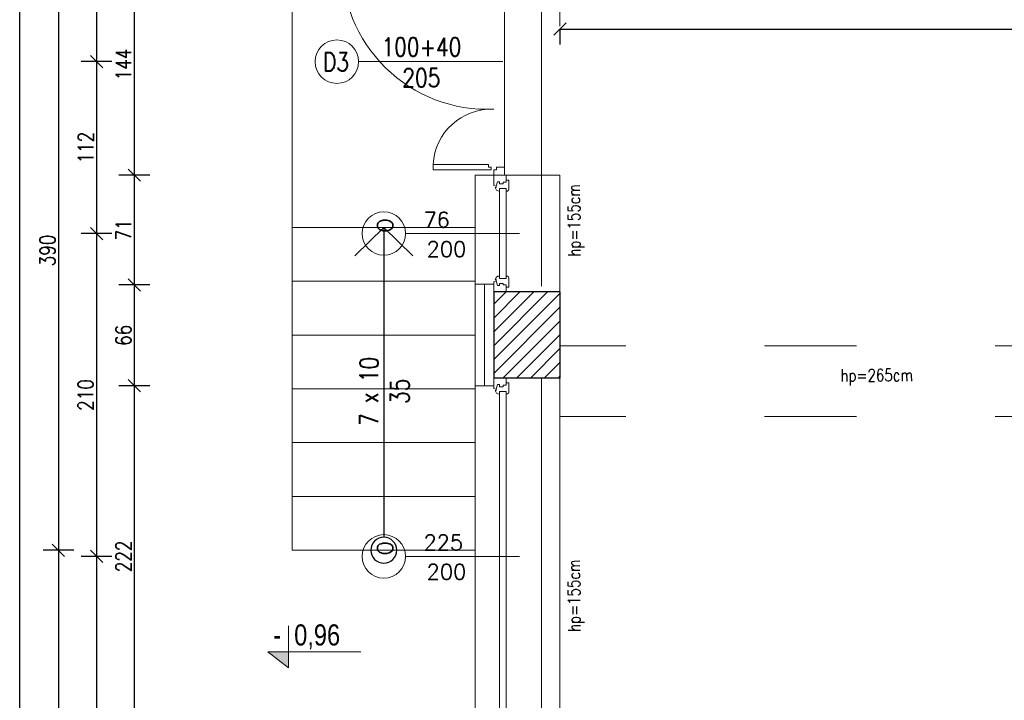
# Model space of a CAD drawing. Header units: millimetres. Extents: x -66901 to 936319, y -323998 to 488548.
# Tile 35 of 84: x 724746 to 731149, y 81346 to 85773. Entities that reach past the tile are written whole.
import ezdxf
from ezdxf.enums import TextEntityAlignment as Align
from ezdxf.lldxf.tags import DXFTag

# ---------------------------------------------------------------- set-up
doc = ezdxf.new("R2010")
doc.units = ezdxf.units.MM
doc.header["$LTSCALE"] = 5
doc.header["$MEASUREMENT"] = 0
doc.linetypes.add('ACAD_ISO03W100', pattern=[30, 12, -18])
doc.linetypes.add('ACAD_ISO04W100', pattern=[30, 24, -3, 0, -3])
doc.layers.add('A_HATCH', color=7, linetype='Continuous', lineweight=5, true_color=0x999999)
doc.layers.add('A_IZOLEACJA TERMI_PROJEKTOWANA', color=7, linetype='Continuous', lineweight=15, true_color=0x6093ac)
for name, color, linetype, lineweight in [('A_KONST_ISTNIEJĄCE', 83, 'Continuous', 25), ('A_OPISY', 44, 'Continuous', 9), ('A_OSIE KONSTRUKCYJNE', 150, 'ACAD_ISO04W100', 5), ('A_STOLARKA OKIENNA', 141, 'Continuous', 15), ('A_TEKST', 7, 'Continuous', 15), ('A_WIDOK', 141, 'Continuous', 13), ('A_WIDOK-NAD', 221, 'DASHED', 13), ('A_WYMIAROWANIE', 7, 'Continuous', 9)]:
    doc.layers.add(name, color=color, linetype=linetype, lineweight=lineweight)
doc.layers.add('A_NIEWIDOCZNE  POMOCNICZE', color=252, linetype='ACAD_ISO03W100', lineweight=5, plot=False)
doc.layers.add('AA OPISY', color=40, linetype='Continuous')
doc.layers.add('K-S$UPY', color=4, linetype='Continuous')
doc.styles.add('APLUS', font='arial.ttf', dxfattribs={"width": 0.6})
doc.styles.get("Standard").update_dxf_attribs({"font": 'simplex.shx', "width": 0.8})
doc.linetypes.add('BATTING', pattern='A,0.0001,-0.1,[134,ltypeshp.shx,S=0.1,R=0,X=-0.1,Y=0],-0.2,[134,ltypeshp.shx,S=0.1,R=180,X=0.1,Y=0],-0.1', length=0.4001)
tags = doc.linetypes.add('DASHED', pattern=[0.75, 0.5, -0.25]).pattern_tags.tags
tags[6:7] = [DXFTag(74, 4), DXFTag(75, 0), DXFTag(340, '0'), DXFTag(46, 1.0), DXFTag(50, 0.0), DXFTag(44, 0.0), DXFTag(45, 0.0)]
tags[4:5] = [DXFTag(74, 4), DXFTag(75, 0), DXFTag(340, '0'), DXFTag(46, 1.0), DXFTag(50, 0.0), DXFTag(44, 0.0), DXFTag(45, 0.0)]
doc.dimstyles.new('1 do 100', dxfattribs={"dimtxt": 10, "dimasz": 8, "dimexe": 10, "dimexo": 10, "dimgap": 2, "dimtad": 1, "dimdec": 0, "dimtxsty": 'Standard', "dimblk": 'OBLIQUE', "dimcen": 2.5, "dimadec": 0, "dimazin": 0, "dimtfac": 1, "dimtdec": 0, "dimtmove": 0, "dimatfit": 3, "dimldrblk": 'OBLIQUE', "dimfxl": 10, "dimfxlon": 1, "dimarcsym": 0})

# ---------------------------------------------------------------- blocks, each defined once
blk = doc.blocks.new('*U605')
for p, q in [((118, 0), (118, -8)), ((118, 0), (124.68, 0)), ((118, 0), (118, -8)), ((124.68, 0), (125.26, -1.55)), ((187.32, 0), (186.74, -1.55)), ((194, 0), (187.32, 0)), ((194, 0), (194, -8)), ((122.24, -2.4), (125.26, -1.55)), ((122.24, -3.73), (122.24, -2.4)), ((123.61, -3.73), (122.24, -3.73)), ((122.59, -8), (122.59, -6.06)), ((122.59, -6.06), (123.61, -6.06)), ((123.61, -6.06), (123.61, -3.73)), ((125.26, -1.55), (126.11, -1.55)), ((126.11, -1.55), (126.01, -1.01)), ((126.75, -7.98), (126.75, -3.66)), ((126.75, -3.66), (128.38, -3.66)), ((185.25, -3.66), (183.62, -3.66)), ((185.25, -7.98), (185.25, -3.66)), ((185.89, -1.55), (185.99, -1.01)), ((186.74, -1.55), (185.89, -1.55)), ((189.76, -2.4), (186.74, -1.55)), ((188.39, -6.06), (188.39, -3.73)), ((188.39, -3.73), (189.76, -3.73)), ((189.41, -6.06), (188.39, -6.06)), ((189.41, -8), (189.41, -6.06)), ((189.76, -3.73), (189.76, -2.4)), ((118, -8), (121.2, -8)), ((121.2, -8), (121.2, -9.92)), ((121.2, -8), (122.59, -8)), ((121.2, -9.92), (127.06, -9.92)), ((128.34, -7.98), (126.75, -7.98)), ((128.34, -9.03), (128.34, -7.98)), ((183.66, -9.03), (183.66, -7.98)), ((183.66, -7.98), (185.25, -7.98)), ((190.8, -9.92), (184.94, -9.92)), ((190.8, -8), (189.41, -8)), ((194, -8), (190.8, -8)), ((190.8, -8), (190.8, -9.92))]:
    blk.add_line(p, q)
blk.add_lwpolyline([(126.75, -3.66), (185.25, -3.66), (185.25, -7.98), (126.75, -7.98)], close=True)
for centre, radius, start, end in [((125.87, -3.52), 2.51, 356.81051, 86.81051), ((186.13, -3.52), 2.51, 93.18949, 183.18949), ((126.97, -8.42), 1.5, 273.35533, 335.68535), ((185.03, -8.42), 1.5, 204.31465, 266.64467)]:
    blk.add_arc(centre, radius, start, end)
blk = doc.blocks.new('*U606')
for p, q in [((-26, 0), (-26, -8)), ((-26, 0), (-19.32, 0)), ((-26, 0), (-26, -8)), ((-19.32, 0), (-18.74, -1.55)), ((199.32, 0), (198.74, -1.55)), ((206, 0), (199.32, 0)), ((206, 0), (206, -8)), ((-21.76, -2.4), (-18.74, -1.55)), ((-21.76, -3.73), (-21.76, -2.4)), ((-20.39, -3.73), (-21.76, -3.73)), ((-21.41, -8), (-21.41, -6.06)), ((-21.41, -6.06), (-20.39, -6.06)), ((-20.39, -6.06), (-20.39, -3.73)), ((-18.74, -1.55), (-17.89, -1.55)), ((-17.89, -1.55), (-17.99, -1.01)), ((-17.25, -7.98), (-17.25, -3.66)), ((-17.25, -3.66), (-15.62, -3.66)), ((197.25, -3.66), (195.62, -3.66)), ((197.25, -7.98), (197.25, -3.66)), ((197.89, -1.55), (197.99, -1.01)), ((198.74, -1.55), (197.89, -1.55)), ((201.76, -2.4), (198.74, -1.55)), ((200.39, -6.06), (200.39, -3.73)), ((200.39, -3.73), (201.76, -3.73)), ((201.41, -6.06), (200.39, -6.06)), ((201.41, -8), (201.41, -6.06)), ((201.76, -3.73), (201.76, -2.4)), ((-26, -8), (-22.8, -8)), ((-22.8, -8), (-22.8, -9.92)), ((-22.8, -8), (-21.41, -8)), ((-22.8, -9.92), (-16.94, -9.92)), ((-15.66, -7.98), (-17.25, -7.98)), ((-15.66, -9.03), (-15.66, -7.98)), ((195.66, -9.03), (195.66, -7.98)), ((195.66, -7.98), (197.25, -7.98)), ((202.8, -9.92), (196.94, -9.92)), ((202.8, -8), (201.41, -8)), ((206, -8), (202.8, -8)), ((202.8, -8), (202.8, -9.92))]:
    blk.add_line(p, q)
blk.add_lwpolyline([(-17.25, -3.66), (197.25, -3.66), (197.25, -7.98), (-17.25, -7.98)], close=True)
for centre, radius, start, end in [((-18.13, -3.52), 2.51, 356.81051, 86.81051), ((198.13, -3.52), 2.51, 93.18949, 183.18949), ((-17.03, -8.42), 1.5, 273.35533, 335.68535), ((197.03, -8.42), 1.5, 204.31465, 266.64467)]:
    blk.add_arc(centre, radius, start, end)
blk = doc.blocks.new('WARTOŚĆ')
at = {"layer": 'A_OPISY'}
blk.add_line((0, 0), (0, 73.97), dxfattribs=at)
blk.add_circle((0, 88.12), 14.15, dxfattribs=at)
blk.add_attdef('OZ', (-9.99, 82.42), '', height=10, dxfattribs=at)
for tag, p in [('S', (-4.03, 32.64)), ('H', (15.09, 32.64))]:
    blk.add_attdef(tag, p, '', height=10, rotation=90, dxfattribs=at)
blk = doc.blocks.new('*U276')
at = {"layer": 'AA OPISY'}
for q in [(46.47, 18.82), (-136.57, 0), (46.47, -18.82)]:
    blk.add_line((65, 0), q, dxfattribs=at)
blk.add_circle((-145, 0), 8.43, dxfattribs=at)
blk = doc.blocks.new('*U171')
blk.add_hatch(color=256).paths.add_polyline_path([(0, 0.1532), (-0.198, 0.1532), (0, 0)])
blk.add_line((0, 0.1532), (0, 0.4))
blk.add_lwpolyline([(0, 0.1532), (0, 0), (-0.198, 0.1532), (0.6852, 0.1532)])
at = {"style": 'APLUS', "width": 0.8}
blk.add_attdef('%%P_0.00', text='', height=0.2, dxfattribs=at).set_placement((-0.1457, 0.1532), align=Align.BOTTOM_LEFT)
blk = doc.blocks.new('OSI')
at = {"layer": 'A_OSIE KONSTRUKCYJNE', "ltscale": 2}
blk.add_line((16364.03, 22227.01), (16364.03, 19966.92), dxfattribs=at)
blk = doc.blocks.new('_Oblique')
at = {"color": 0, "linetype": 'ByBlock', "lineweight": -2}
blk.add_line((-0.5, -0.5), (0.5, 0.5), dxfattribs=at)
blk = doc.blocks.new('*D378')
at = {"layer": 'A_WYMIAROWANIE', "color": 0, "lineweight": -2, "ltscale": 2, "transparency": 16777216}
for p, q in [((13336.26, 19478.68), (13336.26, 19468.68)), ((13336.26, 19478.68), (14129.26, 19478.68)), ((14129.26, 19478.68), (14129.26, 19468.68))]:
    blk.add_line(p, q, dxfattribs=at)
at = {"layer": 'Defpoints', "color": 0, "ltscale": 2, "transparency": 16777216}
for p in [(13336.26, 19486.93), (14129.26, 19486.93), (14129.26, 19478.68)]:
    blk.add_point(p, dxfattribs=at)
at = {"layer": 'A_WYMIAROWANIE', "color": 0, "lineweight": -2, "ltscale": 2, "transparency": 16777216, "xscale": 8, "yscale": 8, "zscale": 8, "rotation": 180}
blk.add_blockref('_Oblique', (13336.26, 19478.68), dxfattribs=at)
at = {"layer": 'A_WYMIAROWANIE', "color": 0, "lineweight": -2, "ltscale": 2, "transparency": 16777216, "xscale": 8, "yscale": 8, "zscale": 8}
blk.add_blockref('_Oblique', (14129.26, 19478.68), dxfattribs=at)
at = {"layer": 'A_WYMIAROWANIE', "color": 0, "ltscale": 2, "transparency": 16777216, "insert": (13732.76, 19485.79), "char_height": 10, "attachment_point": 5}
blk.add_mtext('793', dxfattribs=at)
blk = doc.blocks.new('*D472')
at = {"layer": 'A_WYMIAROWANIE', "color": 0, "lineweight": -2, "ltscale": 2, "transparency": 16777216}
for p, q in [((13069.54, 19527.66), (13049.54, 19527.66)), ((13059.54, 19527.66), (13059.54, 19383.66)), ((13069.54, 19383.66), (13049.54, 19383.66))]:
    blk.add_line(p, q, dxfattribs=at)
at = {"layer": 'Defpoints', "color": 0, "ltscale": 2, "transparency": 16777216}
for p in [(13281.26, 19527.66), (13059.54, 19383.66), (13308.76, 19383.66)]:
    blk.add_point(p, dxfattribs=at)
at = {"layer": 'A_WYMIAROWANIE', "color": 0, "lineweight": -2, "ltscale": 2, "transparency": 16777216, "xscale": 8, "yscale": 8, "zscale": 8}
for p, rotation in [((13059.54, 19527.66), 90), ((13059.54, 19383.66), 270)]:
    blk.add_blockref('_Oblique', p, dxfattribs=dict(at, rotation=rotation))
at = {"layer": 'A_WYMIAROWANIE', "color": 0, "ltscale": 2, "transparency": 16777216, "insert": (13052.52, 19455.66), "char_height": 10, "attachment_point": 5, "rotation": 90}
blk.add_mtext('144', dxfattribs=at)
blk = doc.blocks.new('*D473')
at = {"layer": 'A_WYMIAROWANIE', "color": 0, "lineweight": -2, "ltscale": 2, "transparency": 16777216}
for p, q in [((13069.54, 19383.66), (13049.54, 19383.66)), ((13059.54, 19383.66), (13059.54, 19312.3)), ((13069.54, 19312.3), (13049.54, 19312.3))]:
    blk.add_line(p, q, dxfattribs=at)
at = {"layer": 'Defpoints', "color": 0, "ltscale": 2, "transparency": 16777216}
for p in [(13308.76, 19383.66), (13059.54, 19312.3), (13287.26, 19312.3)]:
    blk.add_point(p, dxfattribs=at)
at = {"layer": 'A_WYMIAROWANIE', "color": 0, "lineweight": -2, "ltscale": 2, "transparency": 16777216, "xscale": 8, "yscale": 8, "zscale": 8}
for p, rotation in [((13059.54, 19383.66), 90), ((13059.54, 19312.3), 270)]:
    blk.add_blockref('_Oblique', p, dxfattribs=dict(at, rotation=rotation))
at = {"layer": 'A_WYMIAROWANIE', "color": 0, "ltscale": 2, "transparency": 16777216, "insert": (13052.52, 19347.98), "char_height": 10, "attachment_point": 5, "rotation": 90}
blk.add_mtext('71', dxfattribs=at)
blk = doc.blocks.new('*D474')
at = {"layer": 'A_WYMIAROWANIE', "color": 0, "lineweight": -2, "ltscale": 2, "transparency": 16777216}
for p, q in [((13069.54, 19312.3), (13049.54, 19312.3)), ((13059.54, 19312.3), (13059.54, 19246.66)), ((13069.54, 19246.66), (13049.54, 19246.66))]:
    blk.add_line(p, q, dxfattribs=at)
at = {"layer": 'Defpoints', "color": 0, "ltscale": 2, "transparency": 16777216}
for p in [(13287.26, 19312.3), (13059.54, 19246.66), (13281.26, 19246.66)]:
    blk.add_point(p, dxfattribs=at)
at = {"layer": 'A_WYMIAROWANIE', "color": 0, "lineweight": -2, "ltscale": 2, "transparency": 16777216, "xscale": 8, "yscale": 8, "zscale": 8}
for p, rotation in [((13059.54, 19312.3), 90), ((13059.54, 19246.66), 270)]:
    blk.add_blockref('_Oblique', p, dxfattribs=dict(at, rotation=rotation))
at = {"layer": 'A_WYMIAROWANIE', "color": 0, "ltscale": 2, "transparency": 16777216, "insert": (13052.44, 19279.48), "char_height": 10, "attachment_point": 5, "rotation": 90}
blk.add_mtext('66', dxfattribs=at)
blk = doc.blocks.new('*D475')
at = {"layer": 'A_WYMIAROWANIE', "color": 0, "lineweight": -2, "ltscale": 2, "transparency": 16777216}
for p, q in [((13069.54, 19246.66), (13049.54, 19246.66)), ((13059.54, 19246.66), (13059.54, 19024.66)), ((13069.54, 19024.66), (13049.54, 19024.66))]:
    blk.add_line(p, q, dxfattribs=at)
at = {"layer": 'Defpoints', "color": 0, "ltscale": 2, "transparency": 16777216}
for p in [(13281.26, 19246.66), (13059.54, 19024.66), (13281.26, 19024.66)]:
    blk.add_point(p, dxfattribs=at)
at = {"layer": 'A_WYMIAROWANIE', "color": 0, "lineweight": -2, "ltscale": 2, "transparency": 16777216, "xscale": 8, "yscale": 8, "zscale": 8}
for p, rotation in [((13059.54, 19246.66), 90), ((13059.54, 19024.66), 270)]:
    blk.add_blockref('_Oblique', p, dxfattribs=dict(at, rotation=rotation))
at = {"layer": 'A_WYMIAROWANIE', "color": 0, "ltscale": 2, "transparency": 16777216, "insert": (13052.52, 19135.66), "char_height": 10, "attachment_point": 5, "rotation": 90}
blk.add_mtext('222', dxfattribs=at)
blk = doc.blocks.new('*D483')
at = {"layer": 'A_WYMIAROWANIE', "color": 0, "lineweight": -2, "ltscale": 2, "transparency": 16777216}
for p, q in [((13044.97, 19612.66), (13024.97, 19612.66)), ((13034.97, 19612.66), (13034.97, 19457.5)), ((13044.97, 19457.5), (13024.97, 19457.5))]:
    blk.add_line(p, q, dxfattribs=at)
at = {"layer": 'Defpoints', "color": 0, "ltscale": 2, "transparency": 16777216}
for p in [(13281.26, 19612.66), (13034.97, 19457.5), (13284.3, 19457.5)]:
    blk.add_point(p, dxfattribs=at)
at = {"layer": 'A_WYMIAROWANIE', "color": 0, "lineweight": -2, "ltscale": 2, "transparency": 16777216, "xscale": 8, "yscale": 8, "zscale": 8}
for p, rotation in [((13034.97, 19612.66), 90), ((13034.97, 19457.5), 270)]:
    blk.add_blockref('_Oblique', p, dxfattribs=dict(at, rotation=rotation))
at = {"layer": 'A_WYMIAROWANIE', "color": 0, "ltscale": 2, "transparency": 16777216, "insert": (13027.87, 19535.08), "char_height": 10, "attachment_point": 5, "rotation": 90}
blk.add_mtext('155', dxfattribs=at)
blk = doc.blocks.new('*D484')
at = {"layer": 'A_WYMIAROWANIE', "color": 0, "lineweight": -2, "ltscale": 2, "transparency": 16777216}
for p, q in [((13044.97, 19457.5), (13024.97, 19457.5)), ((13034.97, 19457.5), (13034.97, 19345.66)), ((13044.97, 19345.66), (13024.97, 19345.66))]:
    blk.add_line(p, q, dxfattribs=at)
at = {"layer": 'Defpoints', "color": 0, "ltscale": 2, "transparency": 16777216}
for p in [(13284.3, 19457.5), (13034.97, 19345.66), (13296.92, 19345.66)]:
    blk.add_point(p, dxfattribs=at)
at = {"layer": 'A_WYMIAROWANIE', "color": 0, "lineweight": -2, "ltscale": 2, "transparency": 16777216, "xscale": 8, "yscale": 8, "zscale": 8}
for p, rotation in [((13034.97, 19457.5), 90), ((13034.97, 19345.66), 270)]:
    blk.add_blockref('_Oblique', p, dxfattribs=dict(at, rotation=rotation))
at = {"layer": 'A_WYMIAROWANIE', "color": 0, "ltscale": 2, "transparency": 16777216, "insert": (13027.95, 19401.58), "char_height": 10, "attachment_point": 5, "rotation": 90}
blk.add_mtext('112', dxfattribs=at)
blk = doc.blocks.new('*D485')
at = {"layer": 'A_WYMIAROWANIE', "color": 0, "lineweight": -2, "ltscale": 2, "transparency": 16777216}
for p, q in [((13044.97, 19345.66), (13024.97, 19345.66)), ((13034.97, 19345.66), (13034.97, 19135.66)), ((13044.97, 19135.66), (13024.97, 19135.66))]:
    blk.add_line(p, q, dxfattribs=at)
at = {"layer": 'Defpoints', "color": 0, "ltscale": 2, "transparency": 16777216}
for p in [(13296.92, 19345.66), (13034.97, 19135.66), (13296.92, 19135.66)]:
    blk.add_point(p, dxfattribs=at)
at = {"layer": 'A_WYMIAROWANIE', "color": 0, "lineweight": -2, "ltscale": 2, "transparency": 16777216, "xscale": 8, "yscale": 8, "zscale": 8}
for p, rotation in [((13034.97, 19345.66), 90), ((13034.97, 19135.66), 270)]:
    blk.add_blockref('_Oblique', p, dxfattribs=dict(at, rotation=rotation))
at = {"layer": 'A_WYMIAROWANIE', "color": 0, "ltscale": 2, "transparency": 16777216, "insert": (13027.87, 19240.66), "char_height": 10, "attachment_point": 5, "rotation": 90}
blk.add_mtext('210', dxfattribs=at)
blk = doc.blocks.new('*D486')
at = {"layer": 'A_WYMIAROWANIE', "color": 0, "lineweight": -2, "ltscale": 2, "transparency": 16777216}
for p, q in [((13044.97, 19135.66), (13024.97, 19135.66)), ((13034.97, 19135.66), (13034.97, 18321.66)), ((13044.97, 18321.66), (13024.97, 18321.66))]:
    blk.add_line(p, q, dxfattribs=at)
at = {"layer": 'Defpoints', "color": 0, "ltscale": 2, "transparency": 16777216}
for p in [(13296.92, 19135.66), (13034.97, 18321.66), (13299.08, 18321.66)]:
    blk.add_point(p, dxfattribs=at)
at = {"layer": 'A_WYMIAROWANIE', "color": 0, "lineweight": -2, "ltscale": 2, "transparency": 16777216, "xscale": 8, "yscale": 8, "zscale": 8}
for p, rotation in [((13034.97, 19135.66), 90), ((13034.97, 18321.66), 270)]:
    blk.add_blockref('_Oblique', p, dxfattribs=dict(at, rotation=rotation))
at = {"layer": 'A_WYMIAROWANIE', "color": 0, "ltscale": 2, "transparency": 16777216, "insert": (13027.87, 18728.66), "char_height": 10, "attachment_point": 5, "rotation": 90}
blk.add_mtext('814', dxfattribs=at)
blk = doc.blocks.new('*D493')
at = {"layer": 'A_WYMIAROWANIE', "color": 0, "lineweight": -2, "ltscale": 2, "transparency": 16777216}
for p, q in [((13020.18, 19529.66), (13000.18, 19529.66)), ((13010.18, 19529.66), (13010.18, 19139.66)), ((13020.18, 19139.66), (13000.18, 19139.66))]:
    blk.add_line(p, q, dxfattribs=at)
at = {"layer": 'Defpoints', "color": 0, "ltscale": 2, "transparency": 16777216}
for p in [(13252.68, 19529.66), (13010.18, 19139.66), (13181.82, 19139.66)]:
    blk.add_point(p, dxfattribs=at)
at = {"layer": 'A_WYMIAROWANIE', "color": 0, "lineweight": -2, "ltscale": 2, "transparency": 16777216, "xscale": 8, "yscale": 8, "zscale": 8}
for p, rotation in [((13010.18, 19529.66), 90), ((13010.18, 19139.66), 270)]:
    blk.add_blockref('_Oblique', p, dxfattribs=dict(at, rotation=rotation))
at = {"layer": 'A_WYMIAROWANIE', "color": 0, "ltscale": 2, "transparency": 16777216, "insert": (13003.07, 19334.66), "char_height": 10, "attachment_point": 5, "rotation": 90}
blk.add_mtext('390', dxfattribs=at)
blk = doc.blocks.new('*D494')
at = {"layer": 'A_WYMIAROWANIE', "color": 0, "lineweight": -2, "ltscale": 2, "transparency": 16777216}
for p, q in [((13020.18, 19139.66), (13000.18, 19139.66)), ((13010.18, 19139.66), (13010.18, 18149.66)), ((13020.18, 18149.66), (13000.18, 18149.66))]:
    blk.add_line(p, q, dxfattribs=at)
at = {"layer": 'Defpoints', "color": 0, "ltscale": 2, "transparency": 16777216}
for p in [(13181.82, 19139.66), (13010.18, 18149.66), (13281.26, 18149.66)]:
    blk.add_point(p, dxfattribs=at)
at = {"layer": 'A_WYMIAROWANIE', "color": 0, "lineweight": -2, "ltscale": 2, "transparency": 16777216, "xscale": 8, "yscale": 8, "zscale": 8}
for p, rotation in [((13010.18, 19139.66), 90), ((13010.18, 18149.66), 270)]:
    blk.add_blockref('_Oblique', p, dxfattribs=dict(at, rotation=rotation))
at = {"layer": 'A_WYMIAROWANIE', "color": 0, "ltscale": 2, "transparency": 16777216, "insert": (13003.07, 18644.66), "char_height": 10, "attachment_point": 5, "rotation": 90}
blk.add_mtext('990', dxfattribs=at)
blk = doc.blocks.new('*D499')
at = {"layer": 'A_WYMIAROWANIE', "color": 0, "lineweight": -2, "ltscale": 2, "transparency": 16777216}
for p, q in [((12994.99, 19655.66), (12974.99, 19655.66)), ((12984.99, 17890.66), (12984.99, 19655.66)), ((12994.99, 17890.66), (12974.99, 17890.66))]:
    blk.add_line(p, q, dxfattribs=at)
at = {"layer": 'Defpoints', "color": 0, "ltscale": 2, "transparency": 16777216}
for p in [(12984.99, 19655.66), (13281.26, 19655.66), (13975.26, 17890.66)]:
    blk.add_point(p, dxfattribs=at)
at = {"layer": 'A_WYMIAROWANIE', "color": 0, "lineweight": -2, "ltscale": 2, "transparency": 16777216, "xscale": 8, "yscale": 8, "zscale": 8}
for p, rotation in [((12984.99, 19655.66), 90), ((12984.99, 17890.66), 270)]:
    blk.add_blockref('_Oblique', p, dxfattribs=dict(at, rotation=rotation))
at = {"layer": 'A_WYMIAROWANIE', "color": 0, "ltscale": 2, "transparency": 16777216, "insert": (12977.88, 18773.16), "char_height": 10, "attachment_point": 5, "rotation": 90}
blk.add_mtext('1765', dxfattribs=at)
blk = doc.blocks.new('A$C704C2890')
at = {"layer": 'A_HATCH'}
h = blk.add_hatch(dxfattribs=at)
h.set_pattern_fill('ANSI31', color=256, scale=2)
h.set_pattern_definition([(45, (-15049.4887, -19245.573), (-4.490128, 4.490128), [])])
h.paths.add_polyline_path([(1467, -1237), (865, -1237), (865, -584), (822, -584), (822, -1280), (1467, -1280)])
h.paths.add_polyline_path([(820, -584), (793, -584), (793, -875), (778, -875), (778, -1244), (635, -1244), (635, -1287), (820, -1287)])
h.paths.add_polyline_path([(865, -300), (793, -300), (793, -356), (865, -356)])
h.paths.add_polyline_path([(865, -5), (822, -5), (822, -70), (865, -70)])
h.paths.add_polyline_path([(822, -5), (793, -5), (793, -70), (822, -70)])
h.paths.add_polyline_path([(893, 38), (822, 38), (822, 43), (647.04, 43), (647.04, 35), (647, 0), (779, 0), (779, -5), (893, -5)])
h.paths.add_polyline_path([(1174, 38), (1130, 38), (1130, 30), (1130, -5), (1174, -5)])
h.paths.add_polyline_path([(421, 43), (370, 43), (370, 35), (370, 0), (421, 0)])
h.paths.add_polyline_path([(144, 43), (-43, 43), (-43, -73), (-35, -73), (0, -73), (0, 0), (144, 0)])
h.paths.add_polyline_path([(0, -293), (-43, -293), (-43, -349), (-35, -349), (0, -349)])
h.paths.add_polyline_path([(0, -581), (-43, -581), (-43, -1181), (0, -1181)])
h.paths.add_polyline_path([(476, -1396), (0, -1396), (0, -1377), (-43, -1377), (-43, -1439), (476, -1439), (476, -1427.08)])
h.paths.add_polyline_path([(678, -1396), (654, -1396), (635, -1396), (576, -1396), (576, -1439), (678, -1439)])
at = {"layer": 'A_IZOLEACJA TERMI_PROJEKTOWANA', "ltscale": 2}
for p, q in [((-43, -288), (-55, -288)), ((-43, -354), (-55, -354))]:
    blk.add_line(p, q, dxfattribs=at)
blk.add_lwpolyline([(-55, -354), (-55, -288)], dxfattribs=at)
at = {"layer": 'A_IZOLEACJA TERMI_PROJEKTOWANA', "linetype": 'BATTING', "ltscale": 14}
blk.add_lwpolyline([(-49, -354), (-49, -288)], dxfattribs=at)
at = {"layer": 'A_KONST_ISTNIEJĄCE', "ltscale": 2}
for p, q in [((0, -293), (-43, -293)), ((0, -349), (-43, -349))]:
    blk.add_line(p, q, dxfattribs=at)
for points in [[(-43, -293), (-43, -349)], [(0, -293), (0, -349)]]:
    blk.add_lwpolyline(points, dxfattribs=at)
at = {"layer": 'A_NIEWIDOCZNE  POMOCNICZE', "ltscale": 2}
blk.add_lwpolyline([(778, -1136), (778, -875), (793, -875), (793, -5), (779, -5), (779, 0), (0, 0), (0, -1136), (778, -1136)], dxfattribs=at)
at = {"layer": 'A_OPISY', "color": 144, "transparency": 33554559}
blk.add_line((-37.19, -143.16), (-130.86, -143.16), dxfattribs=at)
for points in [[(-43, -174.07, -0.435501), (-141.58, -77.21)], [(-43, -174.07, 0.409169), (-82.43, -210.01)]]:
    blk.add_lwpolyline(points, format="xyb", dxfattribs=at)
for points in [[(-44.71, -211.76), (-44.71, -211.76), (-46.45, -211.76), (-46.45, -210.01), (-82.43, -210.01), (-82.43, -213.51), (-44.71, -213.51)], [(-36.1, -211.76), (-36.1, -217), (-43, -217), (-43, -213.51), (-41.25, -213.51), (-41.25, -211.76)]]:
    blk.add_lwpolyline(points, close=True, dxfattribs=at)
blk.add_circle((-145.01, -143.16), 14.15, dxfattribs=at)
at = {"layer": 'A_WIDOK', "ltscale": 2}
for p, q in [((-174, -71), (-174, -251)), ((-36.1, -73.08), (-36.1, -217)), ((0, -217), (-55, -217)), ((-55, -288), (-55, -217)), ((0, -293), (0, -217)), ((-174, -251), (-55, -251)), ((-174, -251), (-174, -461)), ((-55, -286), (-174, -286)), ((-55, -321), (-174, -321)), ((0, -581), (0, -349)), ((-55, -356), (-174, -356)), ((-55, -576), (-55, -354)), ((-55, -391), (-174, -391)), ((-55, -426), (-174, -426)), ((-55, -461), (-174, -461))]:
    blk.add_line(p, q, dxfattribs=at)
at = {"layer": 'A_WIDOK-NAD', "linetype": 'ACAD_ISO03W100'}
for p, q in [((793, -328), (0, -328)), ((793, -374), (0, -374))]:
    blk.add_line(p, q, dxfattribs=at)
at = {"layer": 'A_OPISY', "color": 144, "transparency": 33554559}
ref = blk.add_blockref('WARTOŚĆ', (-26.33, -255), dxfattribs=dict(at, xscale=-1, rotation=90))
ref.add_attrib('S', '76', (-88.66, -250.97), dxfattribs={"color": 0, "height": 10})
ref.add_attrib('H', '200', (-86.6, -270.09), dxfattribs={"color": 0, "height": 10})
ref.add_attrib('OZ', 'O', (-118.62, -245.01), dxfattribs={"color": 0, "height": 10, "rotation": 270})
at = {"layer": 'A_OPISY', "transparency": 33554559, "xscale": -1, "rotation": 270}
blk.add_blockref('*U276', (-114.5, -316), dxfattribs=at)
at = {"layer": 'A_OPISY', "color": 144, "transparency": 33554559}
ref = blk.add_blockref('WARTOŚĆ', (-26.33, -465), dxfattribs=dict(at, xscale=-1, rotation=90))
ref.add_attrib('S', '225', (-88.66, -460.97), dxfattribs={"color": 0, "height": 10})
ref.add_attrib('H', '200', (-86.6, -480.09), dxfattribs={"color": 0, "height": 10})
ref.add_attrib('OZ', 'O', (-118.62, -455.01), dxfattribs={"color": 0, "height": 10, "rotation": 270})
at = {"layer": 'A_OPISY', "transparency": 33554687, "xscale": 68.67492864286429, "yscale": 68.67492864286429, "zscale": 68.67492864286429, "rotation": 1.435389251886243e-05}
blk.add_blockref('*U171', (-176.4, -537.6), dxfattribs=at).add_auto_attribs({'%%P_0.00': '-  0,96'})
at = {"layer": 'A_OSIE KONSTRUKCYJNE'}
blk.add_blockref('OSI', (-16376.03, -21976.12), dxfattribs=at)
at = {"layer": 'A_STOLARKA OKIENNA', "transparency": 33554559, "xscale": -1, "rotation": 90}
for name, p in [('*U605', (-43, -99)), ('*U606', (-43, -375))]:
    blk.add_blockref(name, p, dxfattribs=at)
at = {"layer": 'A_OPISY', "color": 144, "transparency": 33554559, "char_height": 12, "width": 44.3905, "attachment_point": 5}
for s, insert in [('100+40\\P205', (-90.04, -143.61)), ('D3', (-145.52, -143.31))]:
    blk.add_mtext(s, dxfattribs=dict(at, insert=insert))
at = {"layer": 'A_OPISY', "transparency": 33554559, "char_height": 8, "width": 44.3905, "attachment_point": 5}
for s, insert, rotation in [('hp=155cm', (10.52, -246.33), 90.4248), ('hp=265cm', (206.06, -348.45), 0.4248), ('hp=155cm', (10.52, -490.5), 90.4248)]:
    blk.add_mtext(s, dxfattribs=dict(at, insert=insert, rotation=rotation))
at = {"layer": 'A_OPISY'}
for tag, p in [('90+15', (1523.57, -388.18)), ('200', (1523.57, -407.04))]:
    blk.add_attdef(tag, p, '', height=9.86, dxfattribs=at)
blk.add_attdef('OZ', (1572.64, -382.31), '', height=9.86, rotation=270, dxfattribs=at)
at = {"layer": 'A_TEKST', "transparency": 33554559, "insert": (-114.07, -357.62), "char_height": 12, "attachment_point": 5, "rotation": 90}
blk.add_mtext_dynamic_manual_height_columns('7 x 10\\P\\pxqc;35', width=91.3974, gutter_width=12.5, heights=[39.91], dxfattribs=at)
at = {"layer": 'A_WYMIAROWANIE', "ltscale": 2}
for base, p1, p2, picture, middle in [((-276.71, 19383.66), (-27.5, -217), (-49, 19383.66), '*D473', (-283.74, -252.68)), ((-276.71, -354), (-49, 19246.66), (-55, -354), '*D474', (-283.82, -321.18)), ((-351.27, 55), (639, -1710), (-55, 55), '*D499', (-358.38, -827.5)), ((13038.01, -143.16), (13284.3, 12), (-51.96, -143.16), '*D483', (-308.39, -65.58)), ((-326.08, -461), (-83.58, -71), (-154.44, -461), '*D493', (-333.19, -266)), ((-276.71, -217), (-55, -73), (-27.5, -217), '*D472', (-283.74, -145)), ((-301.29, -255), (-51.96, -143.16), (-39.34, -255), '*D484', (-308.31, -199.08)), ((-301.29, -465), (-39.34, -255), (-39.34, -465), '*D485', (-308.39, -360)), ((-276.71, -576), (-55, -354), (-55, -576), '*D475', (-283.74, -465)), ((-326.08, -1451), (-154.44, -461), (-55, -1451), '*D494', (-333.18, -956)), ((-301.29, -1279), (-39.34, -465), (-37.18, -1279), '*D486', (-308.39, -872))]:
    dim = blk.add_linear_dim(base=base, p1=p1, p2=p2, angle=90, dimstyle='1 do 100', override={"dimtmove": 1}, dxfattribs=at)
    dim.commit()
    dim.dimension.update_dxf_attribs({"geometry": picture, "text_midpoint": middle, "insert": (-13336.26, -19600.66)})
dim = blk.add_linear_dim(base=(793, -121.98), p1=(0, -113.73), p2=(793, -113.73), dimstyle='1 do 100', dxfattribs=at)
dim.commit()
dim.dimension.update_dxf_attribs({"geometry": '*D378', "text_midpoint": (396.5, -114.87), "insert": (-13336.26, -19600.66)})

msp = doc.modelspace()

# ---------------------------------------------------------------- block references
at = {"layer": 'K-S$UPY', "xscale": 10, "yscale": 10, "zscale": 10}
msp.add_blockref('A$C704C2890', (728259, 86931.848), dxfattribs=at)

doc.saveas('drawing.dxf')
